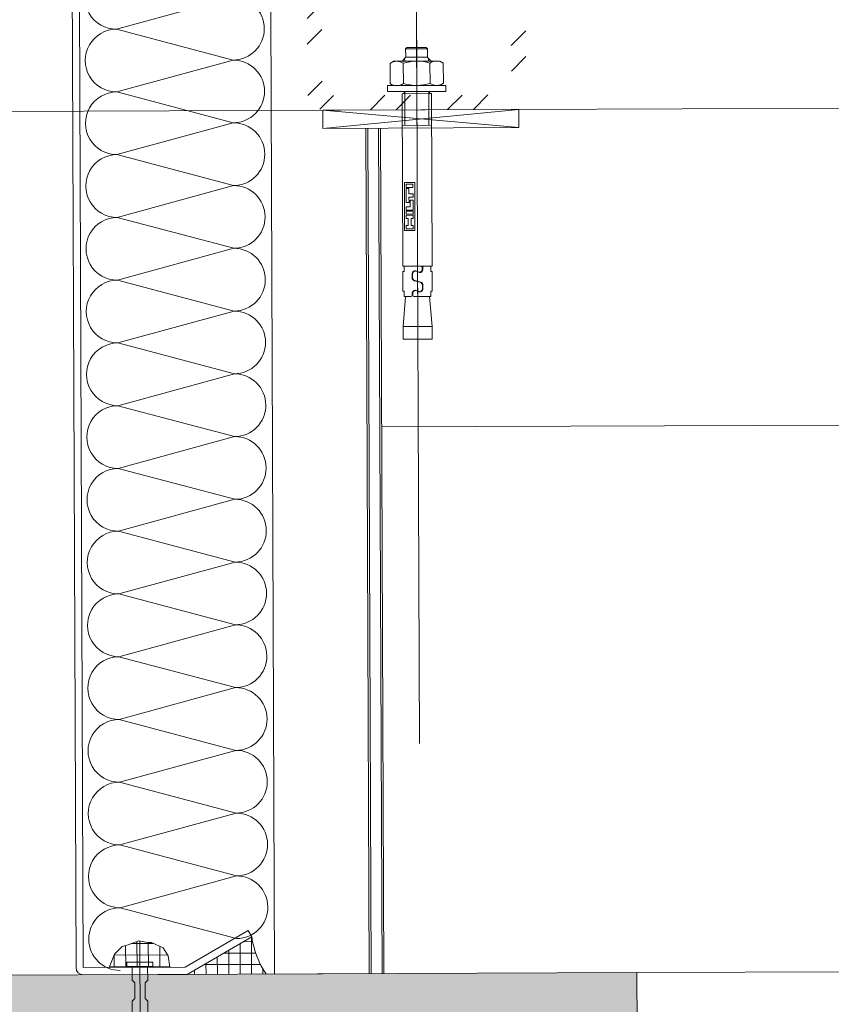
# Model space of a CAD drawing. Header units: millimetres. Extents: x 21148.2 to 21239.2, y 30135 to 30201.8.
# Tile 156 of 189: x 21217.048 to 21217.271, y 30166.284 to 30166.554. Entities that reach past the tile are written whole.
import ezdxf

# ---------------------------------------------------------------- set-up
doc = ezdxf.new("R2010")
doc.units = ezdxf.units.MM
for name, color, linetype, lineweight in [('AR-T1E-20-L1$0$BIAL - T1E - LT - 001 - AR - DWG - 0134 & 138$0$EAST COLUMN-PTB LEVEL 1$0$A-COL-PATT', 7, 'Continuous', 13), ('AR-T1E-20-L1$0$BIAL - T1E - LT - 001 - AR - DWG - 0134 & 138$0$EAST COLUMN-PTB LEVEL 1$0$A-COLS', 7, 'Continuous', 13), ('AR-T1E-20-L1$0$BIAL - T1E - LT - 001 - AR - DWG - 0134 & 138$0$EAST PTB LVL 1-BUILDING WALLS$0$A-WALL', 7, 'Continuous', 13), ('AR-T1E-20-L1$0$BIAL - T1E - LT - 001 - AR - DWG - 0134 & 138$0$EAST PTB LVL-1-FACADE$0$1', 7, 'Continuous', 13), ('AR-T1E-20-L1$0$BIAL - T1E - LT - 001 - AR - DWG - 0134 & 138$0$EAST PTB LVL-1-FACADE$0$2', 7, 'Continuous', 13), ('AR-T1E-20-L1$0$BIAL - T1E - LT - 001 - AR - DWG - 0134 & 138$0$EAST PTB LVL-1-FACADE$0$3', 7, 'Continuous', 13), ('AR-T1E-20-L1$0$BIAL - T1E - LT - 001 - AR - DWG - 0134 & 138$0$EAST PTB LVL-1-FACADE$0$951', 7, 'Continuous', 13), ('AR-T1E-20-L1$0$BIAL - T1E - LT - 001 - AR - DWG - 0134 & 138$0$EAST PTB LVL-1-FACADE$0$A-DETL-PATT', 7, 'Continuous', 13), ('AR-T1E-20-L1$0$BIAL - T1E - LT - 001 - AR - DWG - 0134 & 138$0$EAST PTB LVL-1-FACADE$0$Bolt', 7, 'Continuous', 13), ('AR-T1E-20-L1$0$BIAL - T1E - LT - 001 - AR - DWG - 0134 & 138$0$EAST PTB LVL-1-FACADE$0$Cladding', 7, 'Continuous', 13), ('AR-T1E-20-L1$0$BIAL - T1E - LT - 001 - AR - DWG - 0134 & 138$0$EAST PTB LVL-1-FACADE$0$HACH', 7, 'Continuous', 13), ('AR-T1E-20-L1$0$BIAL - T1E - LT - 001 - AR - DWG - 0134 & 138$0$EAST PTB LVL-1-FACADE$0$hatch', 7, 'Continuous', 13), ('AR-T1E-20-L1$0$BIAL - T1E - LT - 001 - AR - DWG - 0134 & 138$0$EAST PTB LVL-1-FACADE$0$INSULATION', 7, 'Continuous', 13), ('AR-T1E-20-L1$0$BIAL - T1E - LT - 001 - AR - DWG - 0134 & 138$0$EAST PTB LVL-1-FACADE$0$MISC', 7, 'Continuous', 13), ('AR-T1E-20-L1$0$BIAL - T1E - LT - 001 - AR - DWG - 0134 & 138$0$EAST PTB LVL-1-FACADE$0$PROFILE', 7, 'Continuous', 13), ('AR-T1E-20-L1$0$BIAL - T1E - LT - 001 - AR - DWG - 0134 & 138$0$EAST PTB LVL-1-FACADE$0$STEEL', 7, 'Continuous', 13)]:
    doc.layers.add(name, color=color, linetype=linetype, lineweight=lineweight)

# ---------------------------------------------------------------- blocks, each defined once
blk = doc.blocks.new('AR-T1E-20-L1$0$BIAL - T1E - LT - 001 - AR - DWG - 0134 & 138$0$EAST PTB LVL-1-FACADE$0$soh')
at = {"layer": 'AR-T1E-20-L1$0$BIAL - T1E - LT - 001 - AR - DWG - 0134 & 138$0$EAST PTB LVL-1-FACADE$0$INSULATION'}
h = blk.add_hatch(dxfattribs=at)
h.set_pattern_fill('ANSI37', color=256, scale=25, angle=315, style=0)
h.set_pattern_definition([(0, (-451.2209557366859, -492.5494152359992), (1.110223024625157e-15, 3.125), []), (90, (-451.2209557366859, -492.5494152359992), (-3.125, 1.110223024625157e-15), [])])
h.paths.add_polyline_path([(0, -8.280583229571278), (0, 8.439416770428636), (-3.647139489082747, 6.959819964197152), (-5.724824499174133, 4.833073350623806), (-6.180900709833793, 3.212696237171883), (-7.295753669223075, 0.2757557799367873), (-6.789002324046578, -2.205450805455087), (-6.789002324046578, -3.218187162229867), (-5.268748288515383, -6.458946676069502), (-3.14088400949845, -7.749440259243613)])
blk.add_lwpolyline([(0, -8.280583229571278), (0, 8.439416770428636), (-3.647139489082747, 6.959819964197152), (-5.724824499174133, 4.833073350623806), (-6.180900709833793, 3.212696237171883), (-7.295753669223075, 0.2757557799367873), (-6.789002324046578, -2.205450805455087), (-6.789002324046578, -3.218187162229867), (-5.268748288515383, -6.458946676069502), (-3.14088400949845, -7.749440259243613)], close=True, dxfattribs=at)
blk = doc.blocks.new('AR-T1E-20-L1$0$BIAL - T1E - LT - 001 - AR - DWG - 0134 & 138$0$EAST PTB LVL-1-FACADE$0$rw')
at = {"layer": 'AR-T1E-20-L1$0$BIAL - T1E - LT - 001 - AR - DWG - 0134 & 138$0$EAST PTB LVL-1-FACADE$0$INSULATION'}
for q in [(-26, -7), (-26, -21)]:
    blk.add_line((0, -14), q, dxfattribs=at)
for centre, start, end in [((0, -7), 270, 90), ((-26, -14), 90, 270)]:
    blk.add_arc(centre, 7, start, end, dxfattribs=at)
blk = doc.blocks.new('AR-T1E-20-L1$0$BIAL - T1E - LT - 001 - AR - DWG - 0134 & 138$0$EAST PTB LVL-1-FACADE$0$impactanchor-sM5')
at = {"layer": 'AR-T1E-20-L1$0$BIAL - T1E - LT - 001 - AR - DWG - 0134 & 138$0$EAST PTB LVL-1-FACADE$0$Bolt'}
for p, q in [((-1.428553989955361, -3.571428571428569), (-1.428553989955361, 3.571428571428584)), ((0, 3.571428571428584), (-1.428553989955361, 3.571428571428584)), ((0, -3.571428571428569), (0, 3.571428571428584)), ((47.04459054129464, 0), (-7.286673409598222, 0)), ((3.571428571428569, 2.142857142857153), (0, 2.142857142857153)), ((4.285696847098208, 1.428571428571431), (3.571428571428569, 2.142857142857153)), ((8.571402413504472, 1.428571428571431), (4.285696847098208, 1.428571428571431)), ((8.571402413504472, 1.428571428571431), (9.285731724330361, 2.142857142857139)), ((22.14283970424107, 2.142857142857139), (9.285731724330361, 2.142857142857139)), ((18.66710553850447, 0.3571428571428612), (18.5714111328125, 0.3571428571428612)), ((39.28571428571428, 0.3571428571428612), (19.90432303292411, 0.3571428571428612)), ((22.14283970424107, 2.5), (22.14283970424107, 0.3571428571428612)), ((24.28572300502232, 2.5), (22.14283970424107, 2.5)), ((24.28572300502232, 2.5), (24.28572300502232, 0.3571428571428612)), ((24.28572300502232, 2.5), (25, 2.142857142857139)), ((25, 2.5), (25, 0.3571428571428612)), ((27.14287458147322, 2.5), (25, 2.5)), ((27.14287458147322, 2.5), (27.14287458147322, 0.3571428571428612)), ((27.14287458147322, 2.5), (27.85715157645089, 2.142857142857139)), ((27.85715157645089, 2.5), (27.85715157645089, 0.3571428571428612)), ((29.99997384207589, 2.5), (27.85715157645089, 2.5)), ((29.99997384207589, 2.5), (30.71430315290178, 2.142857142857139)), ((29.99997384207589, 2.5), (29.99997384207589, 0.3571428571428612)), ((30.71430315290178, 2.5), (30.71430315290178, 0.3571428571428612)), ((32.85712541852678, 2.5), (30.71430315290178, 2.5)), ((32.85712541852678, 2.5), (32.85712541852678, 0.3571428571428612)), ((32.85712541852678, 2.5), (33.57140241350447, 2.142857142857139)), ((33.57140241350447, 2.5), (33.57140241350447, 0.3571428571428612)), ((35.71428571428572, 2.5), (33.57140241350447, 2.5)), ((35.71428571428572, 2.5), (35.71428571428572, 0.3571428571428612)), ((35.71428571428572, 2.5), (36.42855398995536, 2.142857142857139)), ((36.42855398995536, 2.5), (36.42855398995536, 0.3571428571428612)), ((38.57143729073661, 2.5), (36.42855398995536, 2.5)), ((38.57143729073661, 2.5), (39.28571428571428, 2.142857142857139)), ((38.57143729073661, 2.5), (38.57143729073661, 0.3571428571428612)), ((39.28571428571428, 2.142857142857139), (39.28571428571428, 1.081298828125)), ((39.28571428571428, 1.081298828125), (41.4285888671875, 0.7241559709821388)), ((39.28571428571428, 0.3571428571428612), (41.4285888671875, 0)), ((39.28571428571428, -0.3571428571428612), (41.4285888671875, 0)), ((41.4285888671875, 0), (41.4285888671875, 0.7241559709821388)), ((41.4285888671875, 0), (41.4285888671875, -0.72412109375)), ((3.571428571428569, -2.142857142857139), (0, -2.142857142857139)), ((4.285696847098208, -1.428571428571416), (3.571428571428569, -2.142857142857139)), ((8.571402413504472, -1.428571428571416), (4.285696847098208, -1.428571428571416)), ((8.571402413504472, -1.428571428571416), (9.285731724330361, -2.142857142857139)), ((22.14283970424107, -2.142857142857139), (9.285731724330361, -2.142857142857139)), ((18.66710553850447, -0.3571428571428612), (18.5714111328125, -0.3571428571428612)), ((39.28571428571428, -0.3571428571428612), (19.90432303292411, -0.3571428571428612)), ((22.14283970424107, -0.3571428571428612), (22.14283970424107, -2.5)), ((24.28572300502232, -2.5), (22.14283970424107, -2.5)), ((24.28572300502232, -0.3571428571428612), (24.28572300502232, -2.5)), ((24.28572300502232, -2.5), (25, -2.142857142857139)), ((25, -0.3571428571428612), (25, -2.5)), ((27.14287458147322, -2.5), (25, -2.5)), ((27.14287458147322, -0.3571428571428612), (27.14287458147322, -2.5)), ((27.14287458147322, -2.5), (27.85715157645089, -2.142857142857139)), ((27.85715157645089, -0.3571428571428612), (27.85715157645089, -2.5)), ((29.99997384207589, -2.5), (27.85715157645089, -2.5)), ((29.99997384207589, -0.3571428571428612), (29.99997384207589, -2.5)), ((29.99997384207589, -2.5), (30.71430315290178, -2.142857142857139)), ((30.71430315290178, -0.3571428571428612), (30.71430315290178, -2.5)), ((32.85712541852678, -2.5), (30.71430315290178, -2.5)), ((32.85712541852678, -0.3571428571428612), (32.85712541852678, -2.5)), ((32.85712541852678, -2.5), (33.57140241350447, -2.142857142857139)), ((33.57140241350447, -0.3571428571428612), (33.57140241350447, -2.5)), ((35.71428571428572, -2.5), (33.57140241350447, -2.5)), ((35.71428571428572, -0.3571428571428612), (35.71428571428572, -2.5)), ((35.71428571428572, -2.5), (36.42855398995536, -2.142857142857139)), ((36.42855398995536, -0.3571428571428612), (36.42855398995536, -2.5)), ((38.57143729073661, -2.5), (36.42855398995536, -2.5)), ((38.57143729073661, -0.3571428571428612), (38.57143729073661, -2.5)), ((38.57143729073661, -2.5), (39.28571428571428, -2.142857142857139)), ((39.28571428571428, -1.081298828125), (41.4285888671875, -0.72412109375)), ((39.28571428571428, -1.081298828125), (39.28571428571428, -2.142857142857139)), ((0, -3.571428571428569), (-1.428553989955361, -3.571428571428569))]:
    blk.add_line(p, q, dxfattribs=at)
blk.add_arc((19.28568812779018, 0), 0.7142778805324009, 29.99819151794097, 330.0018098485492, dxfattribs=at)
blk = doc.blocks.new('AR-T1E-20-L1$0$BIAL - T1E - LT - 001 - AR - DWG - 0134 & 138$0$EAST PTB LVL-1-FACADE$0$HSA-M12X120')
at = {"layer": 'AR-T1E-20-L1$0$BIAL - T1E - LT - 001 - AR - DWG - 0134 & 138$0$EAST PTB LVL-1-FACADE$0$1'}
for p, q in [((67.46677565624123, 320.5381612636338), (22.37101324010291, 320.5381612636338)), ((149.7047291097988, 320.5381612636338), (102.7816786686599, 320.5381612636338))]:
    blk.add_line(p, q, dxfattribs=at)
at = {"layer": 'AR-T1E-20-L1$0$BIAL - T1E - LT - 001 - AR - DWG - 0134 & 138$0$EAST PTB LVL-1-FACADE$0$2'}
for p, q in [((128.1730551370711, 332.5381612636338), (128.1730551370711, 308.5381612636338)), ((128.1730551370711, 332.5381612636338), (130.6730551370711, 332.5381612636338)), ((130.6730551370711, 332.5381612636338), (130.6730551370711, 308.5381612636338)), ((130.6730551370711, 330.0381612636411), (131.5232034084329, 331.5106612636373)), ((131.5232034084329, 331.5106612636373), (139.8229068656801, 331.5106612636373)), ((140.6730551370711, 330.0381612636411), (139.8229068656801, 331.5106612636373)), ((140.6730551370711, 330.0381612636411), (140.6730551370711, 311.0381612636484)), ((31.42423714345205, 326.5381612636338), (26.28330513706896, 326.5381612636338)), ((26.28330513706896, 314.5381612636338), (26.28330513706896, 326.5381612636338)), ((31.42423714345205, 326.5381612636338), (31.42423714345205, 314.5381612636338)), ((43.78330513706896, 325.456882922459), (31.42423714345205, 326.5381612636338)), ((43.78330513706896, 326.0381612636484), (45.9833051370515, 326.0381612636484)), ((43.78330513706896, 323.2631612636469), (43.78330513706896, 326.0381612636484)), ((45.9833051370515, 326.0381612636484), (45.9833051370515, 326.5381612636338)), ((45.9833051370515, 326.5381612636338), (54.08330513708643, 326.5381612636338)), ((54.08330513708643, 326.0381612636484), (54.08330513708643, 326.5381612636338)), ((54.08330513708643, 326.0381612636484), (56.28330513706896, 326.0381612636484)), ((56.28330513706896, 326.5381612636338), (127.283305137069, 326.5381612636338)), ((56.28330513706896, 314.5381612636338), (56.28330513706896, 326.5381612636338)), ((114.283305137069, 314.5381612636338), (114.283305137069, 326.5381612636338)), ((127.283305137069, 314.5381612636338), (127.283305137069, 326.5381612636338)), ((131.5232034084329, 326.0244112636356), (139.8229068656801, 326.0244112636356)), ((140.6730551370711, 326.5381612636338), (142.283305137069, 324.9279112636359)), ((145.783305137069, 325.0381612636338), (142.283305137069, 325.0381612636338)), ((142.283305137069, 316.1484112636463), (142.283305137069, 324.9279112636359)), ((145.783305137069, 325.0381612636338), (145.783305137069, 316.0381612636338)), ((145.783305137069, 325.0381612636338), (146.283305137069, 324.5381612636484)), ((146.283305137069, 316.5381612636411), (146.283305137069, 324.5381612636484)), ((43.78330513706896, 315.0381612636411), (43.78330513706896, 322.0381612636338)), ((44.28330513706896, 322.7631612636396), (45.18330513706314, 322.7631612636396)), ((45.08330513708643, 322.5381612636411), (44.28330513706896, 322.5381612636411)), ((45.79425192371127, 320.0171087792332), (46.17235835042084, 320.8342137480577)), ((46.27235835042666, 321.0592137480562), (45.89425192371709, 320.2421087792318)), ((46.28330513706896, 321.3381612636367), (46.28330513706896, 322.0427444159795)), ((50.32734771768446, 321.8852830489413), (49.63926255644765, 319.4160394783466)), ((49.73926255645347, 319.1910394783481), (50.42734771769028, 321.6602830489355)), ((53.18330513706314, 322.7631612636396), (51.4833051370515, 322.7631612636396)), ((53.08330513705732, 322.5381612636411), (51.58330513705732, 322.5381612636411)), ((53.79425192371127, 320.0171087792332), (54.17235835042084, 320.8342137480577)), ((54.27235835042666, 321.0592137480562), (53.89425192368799, 320.2421087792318)), ((46.88330513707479, 318.3131612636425), (48.58330513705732, 318.3131612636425)), ((46.9833051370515, 318.5381612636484), (48.4833051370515, 318.5381612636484)), ((55.78330513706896, 318.3131612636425), (54.88330513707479, 318.3131612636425)), ((54.9833051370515, 318.5381612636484), (55.78330513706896, 318.5381612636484)), ((140.6730551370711, 314.5381612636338), (142.283305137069, 316.1484112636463)), ((146.283305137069, 316.5381612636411), (145.783305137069, 316.0381612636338)), ((31.42423714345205, 314.5381612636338), (26.28330513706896, 314.5381612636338)), ((43.78330513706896, 315.6194396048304), (31.42423714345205, 314.5381612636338)), ((43.78330513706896, 315.0381612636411), (45.9833051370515, 315.0381612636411)), ((45.9833051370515, 314.5381612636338), (45.9833051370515, 315.0381612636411)), ((45.9833051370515, 314.5381612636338), (54.08330513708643, 314.5381612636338)), ((54.08330513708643, 315.0381612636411), (56.28330513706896, 315.0381612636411)), ((54.08330513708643, 314.5381612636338), (54.08330513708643, 315.0381612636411)), ((56.28330513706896, 314.5381612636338), (127.283305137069, 314.5381612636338)), ((131.5232034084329, 315.0519112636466), (139.8229068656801, 315.0519112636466)), ((145.783305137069, 316.0381612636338), (142.283305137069, 316.0381612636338)), ((128.1730551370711, 308.5381612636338), (130.6730551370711, 308.5381612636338)), ((130.6730551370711, 311.0381612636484), (131.5232034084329, 309.5656612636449)), ((131.5232034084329, 309.5656612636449), (139.8229068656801, 309.5656612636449)), ((140.6730551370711, 311.0381612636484), (139.8229068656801, 309.5656612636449))]:
    blk.add_line(p, q, dxfattribs=at)
for centre, radius, start, end in [((135.5236718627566, 328.7675362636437), 4.850616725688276, 145.5615305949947, 214.4384694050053), ((135.8224384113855, 328.7675362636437), 4.850616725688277, 325.5615305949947, 34.43846940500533), ((128.1333051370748, 326.5381612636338), 0.85, 180, 272.6803978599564), ((148.8002996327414, 320.5381612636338), 18.12724449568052, 162.3830311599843, 197.6169688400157), ((122.5458106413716, 320.5381612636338), 18.12724449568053, 342.3830311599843, 17.61696884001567), ((44.28330513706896, 323.2631612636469), 0.5, 180, 270), ((44.28330513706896, 322.0381612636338), 0.5, 90, 180), ((45.08330513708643, 321.3381612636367), 1.199999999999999, 335.1681737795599, 90), ((45.18330513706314, 321.5631612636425), 1.199999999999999, 335.1681737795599, 90), ((46.9833051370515, 319.7381612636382), 1.199999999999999, 155.1681737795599, 270), ((51.4833051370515, 321.5631612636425), 1.199999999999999, 90, 164.4288492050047), ((51.58330513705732, 321.3381612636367), 1.199999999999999, 90, 164.4288492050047), ((53.08330513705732, 321.3381612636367), 1.199999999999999, 335.1681737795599, 90), ((53.18330513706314, 321.5631612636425), 1.199999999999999, 335.1681737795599, 90), ((54.9833051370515, 319.7381612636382), 1.199999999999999, 155.1681737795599, 270), ((46.88330513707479, 319.5131612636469), 1.199999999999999, 155.1681737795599, 270), ((48.4833051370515, 319.7381612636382), 1.199999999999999, 270, 344.4288492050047), ((48.58330513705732, 319.5131612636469), 1.199999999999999, 270, 344.4288492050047), ((54.88330513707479, 319.5131612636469), 1.199999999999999, 155.1681737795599, 270), ((55.78330513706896, 319.0381612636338), 0.5, 270, 0), ((55.78330513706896, 317.8131612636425), 0.5, 0, 90), ((128.1333051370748, 314.5381612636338), 0.85, 87.31960214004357, 180), ((135.5236718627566, 312.3087862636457), 4.850616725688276, 145.5615305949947, 214.4384694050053), ((135.8224384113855, 312.3087862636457), 4.850616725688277, 325.5615305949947, 34.43846940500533)]:
    blk.add_arc(centre, radius, start, end, dxfattribs=at)
at = {"layer": 'AR-T1E-20-L1$0$BIAL - T1E - LT - 001 - AR - DWG - 0134 & 138$0$EAST PTB LVL-1-FACADE$0$3'}
for p, q in [((71.02713624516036, 325.7891300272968), (90.78167866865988, 325.7891300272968)), ((71.02713624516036, 321.5381612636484), (71.02713624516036, 325.7891300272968)), ((71.73563283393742, 325.0806334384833), (73.06928555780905, 325.0806334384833)), ((71.73563283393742, 322.24665785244), (71.73563283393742, 325.0806334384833)), ((73.06928555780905, 324.2471099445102), (73.06928555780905, 325.0806334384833)), ((73.06928555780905, 324.2471099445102), (75.90326107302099, 324.2471099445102)), ((75.90326107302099, 324.2471099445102), (75.90326107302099, 325.0806334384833)), ((75.90326107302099, 325.0806334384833), (77.23690302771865, 325.0806334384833)), ((77.23690302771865, 322.24665785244), (77.23690302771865, 325.0806334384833)), ((77.65367019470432, 322.24665785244), (77.65367019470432, 325.0806334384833)), ((77.65367019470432, 325.0806334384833), (78.98730123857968, 325.0806334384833)), ((78.98730123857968, 322.24665785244), (78.98730123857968, 325.0806334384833)), ((79.40406840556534, 322.24665785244), (79.40406840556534, 325.0806334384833)), ((79.40406840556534, 325.0806334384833), (80.73771036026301, 325.0806334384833)), ((80.73769952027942, 323.4135972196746), (80.73771036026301, 325.0806334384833)), ((82.48815178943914, 323.9137048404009), (82.48815178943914, 325.0806334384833)), ((82.48815178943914, 325.0806334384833), (88.32287030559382, 325.0806334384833)), ((88.32287030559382, 323.9137048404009), (88.32287030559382, 325.0806334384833)), ((88.73956180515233, 322.24665785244), (88.73956180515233, 325.0806334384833)), ((88.73956180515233, 325.0806334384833), (90.07318207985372, 325.0806334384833)), ((90.07318207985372, 322.24665785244), (90.07318207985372, 325.0806334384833)), ((90.78167866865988, 321.5381612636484), (90.78167866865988, 325.7891300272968)), ((71.02713624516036, 321.5381612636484), (90.78167866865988, 321.5381612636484)), ((71.73563283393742, 322.24665785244), (73.06928555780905, 322.24665785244)), ((73.06928555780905, 323.0801813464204), (75.90326107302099, 323.0801813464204)), ((73.06928555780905, 322.24665785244), (73.06928555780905, 323.0801813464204)), ((75.90326107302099, 323.0801813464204), (75.90326107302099, 322.24665785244)), ((75.90326107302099, 322.24665785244), (77.23690302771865, 322.24665785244)), ((77.65367019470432, 322.24665785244), (78.98730123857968, 322.24665785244)), ((79.40406840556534, 322.24665785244), (83.40508063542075, 322.24665785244)), ((83.40508063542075, 323.4135972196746), (80.73771036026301, 323.4135972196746)), ((82.48815178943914, 323.9137048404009), (84.73870091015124, 323.9137048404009)), ((83.40508063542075, 322.24665785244), (83.40508063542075, 323.4135972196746)), ((84.73870091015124, 322.24665785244), (84.73870091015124, 323.9137048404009)), ((84.73870091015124, 322.2466686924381), (86.07232118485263, 322.24665785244)), ((86.07232118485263, 323.9137048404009), (88.32287030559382, 323.9137048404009)), ((86.07232118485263, 322.24665785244), (86.07232118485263, 323.9137048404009)), ((88.73956180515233, 322.24665785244), (90.07318207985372, 322.24665785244))]:
    blk.add_line(p, q, dxfattribs=at)
at = {"layer": 'AR-T1E-20-L1$0$BIAL - T1E - LT - 001 - AR - DWG - 0134 & 138$0$EAST PTB LVL-1-FACADE$0$951'}
for p, q in [((128.1730551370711, 325.4646612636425), (114.283305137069, 325.4646612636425)), ((141.7465551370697, 325.4646612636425), (140.6730551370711, 325.4646612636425)), ((128.1730551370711, 315.611661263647), (114.283305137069, 315.611661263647)), ((141.7465551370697, 315.611661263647), (140.6730551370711, 315.611661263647))]:
    blk.add_line(p, q, dxfattribs=at)
blk = doc.blocks.new('AR-T1E-20-L1$0$BIAL - T1E - LT - 001 - AR - DWG - 0134 & 138$0$EAST PTB LVL-1-FACADE$0$A$C14273AC4')
h = blk.add_hatch()
h.set_pattern_fill('ANSI37', color=256, scale=25, angle=45.00000000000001, style=0)
h.set_pattern_definition([(90, (48345.38070466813, -7402.100199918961), (3.125, 6.661338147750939e-16), []), (9.213864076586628e-15, (48345.38070466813, -7402.100199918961), (6.661338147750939e-16, -3.125), [])])
h.paths.add_polyline_path([(168.8799635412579, 315.2612311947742), (179.1479127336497, 297.4766215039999, 0.1271898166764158), (168.8799635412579, 293.5542479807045)])
at = {"layer": 'AR-T1E-20-L1$0$BIAL - T1E - LT - 001 - AR - DWG - 0134 & 138$0$EAST PTB LVL-1-FACADE$0$STEEL'}
h = blk.add_hatch(dxfattribs=at)
h.set_pattern_fill('ANSI32', color=256, scale=40, angle=89.99999999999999, style=0)
h.set_pattern_definition([(135, (949.0987086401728, 617.1510959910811), (-10.60660171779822, -10.60660171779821), []), (135, (949.0987086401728, 624.2221637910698), (-10.60660171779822, -10.60660171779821), [])])
edge = h.paths.add_edge_path()
edge.add_arc((410.8759915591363, 226.2773226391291), 1, 180, 270, ccw=False)
edge.add_line((409.8759915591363, 226.2773226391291), (409.8759915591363, 276.2773226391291))
edge.add_arc((410.8759915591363, 276.2773226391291), 1, 90, 180, ccw=False)
edge.add_line((410.8759915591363, 277.2773226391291), (505.8759915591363, 277.2773226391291))
edge.add_line((505.8759915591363, 277.2773226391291), (505.8759915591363, 281.2773226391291))
edge.add_line((505.8759915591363, 281.2773226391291), (410.8759915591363, 281.2773226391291))
edge.add_arc((410.8759915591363, 276.2773226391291), 5, 90.00000000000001, 180)
edge.add_line((405.8759915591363, 276.2773226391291), (405.8759915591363, 226.2773226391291))
edge.add_arc((410.8759915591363, 226.2773226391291), 5, 180, 270)
edge.add_line((410.8759915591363, 221.2773226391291), (505.8759915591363, 221.2773226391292))
edge.add_line((505.8759915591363, 221.2773226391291), (505.8759915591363, 225.2773226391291))
edge.add_line((505.8759915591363, 225.2773226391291), (410.8759915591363, 225.2773226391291))
blk.add_line((168.8759915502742, 291.2773226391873), (168.8759915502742, 264.7773226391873))
blk.add_lwpolyline([(555.8799635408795, 343.7971295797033), (555.8799635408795, 345.7971295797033), (170.8799635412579, 345.7971295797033, 0.4142135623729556), (168.8799635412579, 343.7971295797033), (168.8799635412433, 315.2612311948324), (179.1479127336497, 297.4766215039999), (180.8799635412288, 298.4766215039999), (170.8799635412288, 315.7971295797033), (170.8799635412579, 343.7971295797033), (555.8799635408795, 343.7971295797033)], format="xyb", close=True)
for points in [[(168.8759915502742, 291.2773226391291), (528.8799635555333, 291.2773226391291), (528.8799635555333, 322.1300175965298)], [(168.8759915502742, 265.2773226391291), (400.8759915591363, 265.2773226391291)], [(168.8759915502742, 264.7773226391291), (400.8759915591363, 264.7773226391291)], [(168.8759915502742, 261.7773226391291), (400.8759915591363, 261.7773226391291)], [(168.8759915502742, 261.2773226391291), (400.8759915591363, 261.2773226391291)]]:
    blk.add_lwpolyline(points)
blk.add_arc((181.5989013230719, 275.6595958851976), 21.95426956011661, 96.40989962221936, 125.4039790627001)
at = {"layer": 'AR-T1E-20-L1$0$BIAL - T1E - LT - 001 - AR - DWG - 0134 & 138$0$EAST PTB LVL-1-FACADE$0$Cladding', "ltscale": 15}
blk.add_line((318.8799635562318, -4344.708924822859), (318.8799635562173, 261.2773226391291), dxfattribs=at)
at = {"layer": 'AR-T1E-20-L1$0$BIAL - T1E - LT - 001 - AR - DWG - 0134 & 138$0$EAST PTB LVL-1-FACADE$0$HACH'}
for p, q in [((405.8759915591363, 223.2773226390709), (400.8759915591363, 277.1210726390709)), ((405.8759915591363, 277.1210726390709), (400.8759915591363, 223.2773226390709))]:
    blk.add_line(p, q, dxfattribs=at)
blk.add_lwpolyline([(405.8759915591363, 223.2773226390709), (400.8759915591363, 223.2773226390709), (400.8759915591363, 277.1210726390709), (405.8759915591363, 277.1210726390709)], close=True, dxfattribs=at)
at = {"layer": 'AR-T1E-20-L1$0$BIAL - T1E - LT - 001 - AR - DWG - 0134 & 138$0$EAST PTB LVL-1-FACADE$0$hatch', "ltscale": 0.5}
blk.add_line((231.996030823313, 251.2773226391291), (568.6673327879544, 251.2773226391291), dxfattribs=at)
for p, xscale, yscale, zscale, rotation in [((170.0279483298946, 333.6569210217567), 1.229999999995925, 1.229999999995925, 1.229999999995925, 90), ((204.4679483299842, 333.6569210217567), -1.229999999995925, 1.230000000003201, 1.23, 270), ((221.687948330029, 333.6569210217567), -1.229999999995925, 1.230000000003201, 1.23, 270), ((238.9079483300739, 333.6569210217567), -1.229999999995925, 1.230000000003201, 1.23, 270), ((256.1279483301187, 333.6569210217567), -1.229999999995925, 1.230000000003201, 1.23, 270), ((273.3479483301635, 333.6569210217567), -1.229999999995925, 1.230000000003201, 1.23, 270), ((290.5679483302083, 333.6569210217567), -1.229999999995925, 1.230000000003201, 1.23, 270), ((307.7879483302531, 333.6569210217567), -1.229999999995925, 1.230000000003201, 1.23, 270), ((325.0079483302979, 333.6569210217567), -1.229999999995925, 1.230000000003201, 1.23, 270), ((342.2279483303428, 333.6569210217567), -1.229999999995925, 1.230000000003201, 1.23, 270), ((359.4479483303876, 333.6569210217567), -1.229999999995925, 1.230000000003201, 1.23, 270), ((376.6679483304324, 333.6569210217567), -1.229999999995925, 1.230000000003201, 1.23, 270), ((393.8879483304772, 333.6569210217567), -1.229999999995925, 1.230000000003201, 1.23, 270), ((411.107948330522, 333.6569210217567), -1.229999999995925, 1.230000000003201, 1.23, 270), ((428.3279483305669, 333.6569210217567), -1.229999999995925, 1.230000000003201, 1.23, 270), ((445.5479483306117, 333.6569210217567), -1.229999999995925, 1.230000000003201, 1.23, 270)]:
    blk.add_blockref('AR-T1E-20-L1$0$BIAL - T1E - LT - 001 - AR - DWG - 0134 & 138$0$EAST PTB LVL-1-FACADE$0$rw', p, dxfattribs=dict(xscale=xscale, yscale=yscale, zscale=zscale, rotation=rotation))
at = {"xscale": -1}
for name, p in [('AR-T1E-20-L1$0$BIAL - T1E - LT - 001 - AR - DWG - 0134 & 138$0$EAST PTB LVL-1-FACADE$0$soh', (170.8799635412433, 328.2785089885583)), ('AR-T1E-20-L1$0$BIAL - T1E - LT - 001 - AR - DWG - 0134 & 138$0$EAST PTB LVL-1-FACADE$0$impactanchor-sM5', (170.8799635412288, 328.2785089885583))]:
    blk.add_blockref(name, p, dxfattribs=at)
at = {"layer": 'AR-T1E-20-L1$0$BIAL - T1E - LT - 001 - AR - DWG - 0134 & 138$0$EAST PTB LVL-1-FACADE$0$PROFILE', "xscale": 0.6666666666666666, "yscale": 0.6666666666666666, "zscale": 0.6666666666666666}
blk.add_blockref('AR-T1E-20-L1$0$BIAL - T1E - LT - 001 - AR - DWG - 0134 & 138$0$EAST PTB LVL-1-FACADE$0$HSA-M12X120', (325.4272881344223, 37.58521513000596), dxfattribs=at)

msp = doc.modelspace()

# ---------------------------------------------------------------- hatches: boundary and pattern name
at = {"layer": 'AR-T1E-20-L1$0$BIAL - T1E - LT - 001 - AR - DWG - 0134 & 138$0$EAST COLUMN-PTB LEVEL 1$0$A-COL-PATT'}
h = msp.add_hatch(color=256, dxfattribs=at)
h.paths.add_polyline_path([(21216.84663160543, 30159.12285515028), (21216.64663321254, 30159.12205263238), (21216.6510470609, 30158.0220614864), (21216.85104545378, 30158.0228640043), (21216.84923978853, 30158.47286038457), (21217.39923371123, 30158.47506730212), (21217.39843119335, 30158.67506569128), (21216.84843727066, 30158.67285877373)])
h.paths.add_polyline_path([(21221.587513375, 30158.04186965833), (21221.78751176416, 30158.04267217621), (21221.78309791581, 30159.14266332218), (21221.58309952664, 30159.1418608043), (21221.58490519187, 30158.69186442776), (21221.03490961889, 30158.68965750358), (21221.03571213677, 30158.48965911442), (21221.58570770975, 30158.4918660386)])
h.paths.add_polyline_path([(21217.21786201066, 30166.2930219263), (21216.61786848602, 30166.29061437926), (21216.62027439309, 30165.69061920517), (21216.82027278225, 30165.69142172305), (21216.81866939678, 30166.091418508), (21217.21866452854, 30166.09302353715)])
h.paths.add_polyline_path([(21216.86040032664, 30155.69150223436), (21216.66040193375, 30155.69069971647), (21216.66280948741, 30155.09070454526), (21217.26280301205, 30155.09311209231), (21217.26200049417, 30155.29311048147), (21216.86200536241, 30155.29150545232)])
h.paths.add_polyline_path([(21221.55673528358, 30165.7121893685), (21221.75673367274, 30165.71299188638), (21221.75433318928, 30166.31122506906), (21221.15555789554, 30166.30882241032), (21221.15636041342, 30166.10882402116), (21221.555137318, 30166.11042416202)])
h.paths.add_polyline_path([(21221.19927901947, 30155.10890768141), (21221.79927419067, 30155.11131523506), (21221.79686663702, 30155.71131040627), (21221.59686824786, 30155.71050788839), (21221.59847328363, 30155.31051110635), (21221.19847650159, 30155.30890607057)])

# ---------------------------------------------------------------- linework, layer by layer
at = {"layer": 'AR-T1E-20-L1$0$BIAL - T1E - LT - 001 - AR - DWG - 0134 & 138$0$EAST COLUMN-PTB LEVEL 1$0$A-COLS'}
for p, q in [((21217.21786201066, 30166.2930219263), (21216.61786848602, 30166.29061437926)), ((21217.21866452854, 30166.09302353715), (21217.21786201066, 30166.2930219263))]:
    msp.add_line(p, q, dxfattribs=at)
at = {"layer": 'AR-T1E-20-L1$0$BIAL - T1E - LT - 001 - AR - DWG - 0134 & 138$0$EAST PTB LVL 1-BUILDING WALLS$0$A-WALL'}
msp.add_lwpolyline([(21217.21786201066, 30166.2930219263), (21221.15555789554, 30166.30882241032), (21221.15636041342, 30166.10882402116), (21217.21866452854, 30166.09302353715)], close=True, dxfattribs=at)
at = {"layer": 'AR-T1E-20-L1$0$BIAL - T1E - LT - 001 - AR - DWG - 0134 & 138$0$EAST PTB LVL-1-FACADE$0$A-DETL-PATT'}
msp.add_line((21221.75338220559, 30166.54822316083), (21216.93233932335, 30166.52887813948), dxfattribs=at)

# ---------------------------------------------------------------- block references
at = {"layer": 'AR-T1E-20-L1$0$BIAL - T1E - LT - 001 - AR - DWG - 0134 & 138$0$EAST PTB LVL-1-FACADE$0$MISC', "xscale": 0.001, "yscale": 0.001, "zscale": 0.001, "rotation": 90.2299050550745}
msp.add_blockref('AR-T1E-20-L1$0$BIAL - T1E - LT - 001 - AR - DWG - 0134 & 138$0$EAST PTB LVL-1-FACADE$0$A$C14273AC4', (21217.410336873, 30166.12491690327), dxfattribs=at)

doc.saveas('drawing.dxf')
